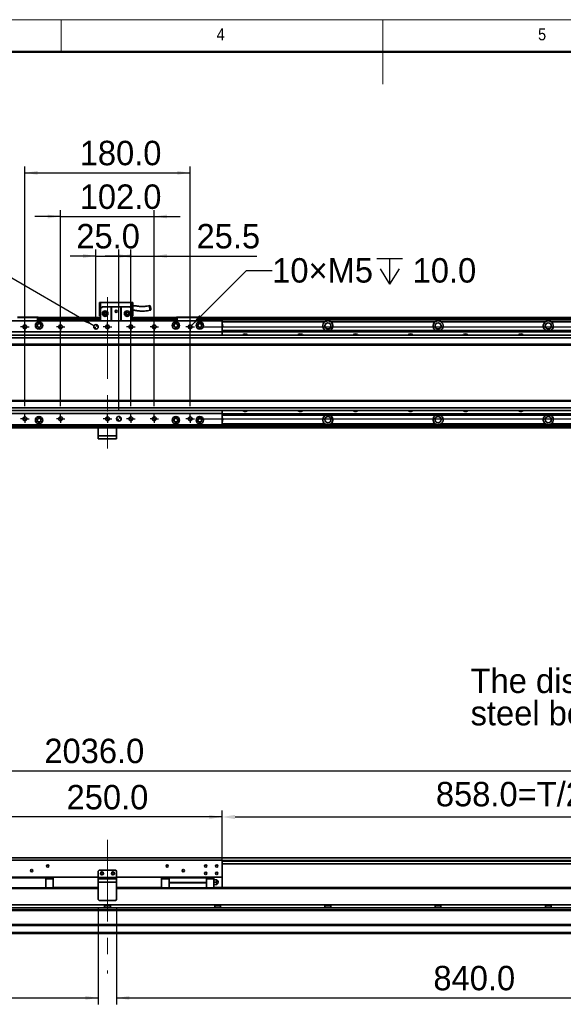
# Model space of a CAD drawing. Header units: millimetres. Extents: x 35 to 2905, y 35 to 2044.
# Tile 5 of 7: x 1075 to 1667, y 972 to 2044. Entities that reach past the tile are written whole.
import ezdxf

# ---------------------------------------------------------------- set-up
doc = ezdxf.new("R2010")
doc.units = ezdxf.units.MM
doc.header["$LTSCALE"] = 7
doc.header["$PDSIZE"] = -1
doc.linetypes.add('CENTERX2', pattern=[20.32, 12.7, -2.54, 2.54, -2.54])
doc.layers.add('黑色实线', color=7, linetype='Continuous')
doc.styles.add('SLDTEXTSTYLE1', font='Gothic.ttf', dxfattribs={"width": 0.913})
doc.styles.add('SLDTEXTSTYLE8', font='txt')
doc.dimstyles.new('SLDDIMSTYLE0', dxfattribs={"dimtxt": 26.6, "dimasz": 14, "dimexe": 0, "dimexo": 0.0625, "dimgap": 6.65, "dimtad": 2, "dimdec": 1, "dimrnd": 1e-09, "dimzin": 4, "dimdsep": 46, "dimtxsty": 'SLDTEXTSTYLE8', "dimsah": 1, "dimcen": 0.09, "dimadec": 0, "dimazin": 1, "dimtfac": 1, "dimtdec": 1, "dimtmove": 0, "dimatfit": 0, "dimfxl": 0, "dimfrac": 2, "dimtolj": 1, "dimtzin": 12, "dimarcsym": 0})
doc.dimstyles.new('SLDDIMSTYLE1', dxfattribs={"dimtxt": 26.6, "dimasz": 14, "dimexe": 0, "dimexo": 0.0625, "dimgap": 6.65, "dimtad": 2, "dimdec": 1, "dimrnd": 1e-09, "dimzin": 12, "dimdsep": 46, "dimtxsty": 'SLDTEXTSTYLE8', "dimsah": 1, "dimcen": 0.09, "dimadec": 0, "dimazin": 3, "dimtfac": 1, "dimtdec": 1, "dimtmove": 0, "dimatfit": 0, "dimfxl": 0, "dimfrac": 2, "dimtolj": 1, "dimtzin": 12, "dimarcsym": 0})
doc.dimstyles.new('SLDDIMSTYLE3', dxfattribs={"dimtxt": 26.6, "dimasz": 14, "dimexe": 0, "dimexo": 0.0625, "dimgap": 6.65, "dimtad": 0, "dimtih": 1, "dimtoh": 1, "dimdec": 1, "dimrnd": 1e-09, "dimzin": 4, "dimdsep": 46, "dimtxsty": 'SLDTEXTSTYLE8', "dimsah": 1, "dimcen": 0, "dimadec": 0, "dimazin": 1, "dimtfac": 1, "dimtdec": 1, "dimtofl": 0, "dimtmove": 0, "dimatfit": 3, "dimfxl": 0, "dimfrac": 2, "dimtolj": 1, "dimtzin": 12, "dimarcsym": 0})
doc.dimstyles.new('SLDDIMSTYLE4', dxfattribs={"dimtxt": 26.6, "dimasz": 14, "dimexe": 0, "dimexo": 0.0625, "dimgap": 6.65, "dimtad": 0, "dimtih": 1, "dimtoh": 1, "dimdec": 1, "dimrnd": 1e-09, "dimzin": 12, "dimdsep": 46, "dimtxsty": 'SLDTEXTSTYLE8', "dimsah": 1, "dimcen": 0, "dimadec": 0, "dimazin": 3, "dimtfac": 1, "dimtdec": 1, "dimtofl": 0, "dimtmove": 0, "dimatfit": 3, "dimfxl": 0, "dimfrac": 2, "dimtolj": 1, "dimtzin": 12, "dimarcsym": 0})
doc.dimstyles.new('SLDDIMSTYLE5', dxfattribs={"dimtxt": 26.6, "dimasz": 14, "dimexe": 0, "dimexo": 0.0625, "dimgap": 6.65, "dimtad": 2, "dimdec": 1, "dimrnd": 1e-09, "dimzin": 4, "dimdsep": 46, "dimtxsty": 'SLDTEXTSTYLE8', "dimsah": 1, "dimcen": 0.09, "dimadec": 0, "dimazin": 1, "dimtfac": 1, "dimtdec": 1, "dimtofl": 0, "dimtmove": 0, "dimatfit": 3, "dimfxl": 0, "dimfrac": 2, "dimtolj": 1, "dimtzin": 12, "dimarcsym": 0})

# ---------------------------------------------------------------- blocks, each defined once
blk = doc.blocks.new('SW_NOTE_4')
at = {"layer": '黑色实线', "color": 0, "char_height": 26.6, "attachment_point": 1, "style": 'SLDTEXTSTYLE8'}
for s, insert in [('The distance between the load plate and the ', (-813.6, 48.5)), ('steel belt protection belt shall be greater than 4mm', (-813.6, 13.3))]:
    blk.add_mtext(s, dxfattribs=dict(at, insert=insert))
blk = doc.blocks.new('_D_7')
at = {"layer": '黑色实线'}
for p, q in [((2258.3, 1709.7), (2258.3, 1737.7)), ((1269.2, 1709.7), (2265.3, 1709.7)), ((2258.3, 1709.7), (2258.3, 1609.7)), ((1269.2, 1609.7), (2265.3, 1609.7)), ((2258.3, 1609.7), (2258.3, 1581.7))]:
    blk.add_line(p, q, dxfattribs=at)
for points in [[(2258.3, 1709.7), (2260.4, 1723.7), (2256.2, 1723.7)], [(2258.3, 1609.7), (2256.2, 1595.7), (2260.4, 1595.7)]]:
    blk.add_solid(points, dxfattribs=at)
at = {"layer": '黑色实线', "insert": (2223.4, 1612.6), "char_height": 26.6, "attachment_point": 1, "rotation": 90, "style": 'SLDTEXTSTYLE8'}
blk.add_mtext('100.0', dxfattribs=at)
blk = doc.blocks.new('SW_SYMBOL_HOLE_DEPTH')
at = {"layer": '黑色实线', "color": 0}
for p, q in [((0, 6125), (5600, 6125)), ((2800, 6125), (2800, 525)), ((700, 3885), (2800, 525)), ((4900, 3885), (2800, 525))]:
    blk.add_line(p, q, dxfattribs=at)
blk = doc.blocks.new('_D_8')
at = {"layer": '黑色实线'}
for p, q in [((1043.9, 1775.5), (1015.9, 1775.5)), ((1155.6, 1711), (1043.9, 1775.5))]:
    blk.add_line(p, q, dxfattribs=at)
blk.add_solid([(1155.6, 1711), (1144.6, 1719.8), (1142.5, 1716.2)], dxfattribs=at)
at = {"layer": '黑色实线', "xscale": 0.004985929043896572, "yscale": 0.004985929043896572, "zscale": 0.004985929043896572}
blk.add_blockref('SW_SYMBOL_HOLE_DEPTH', (930.6, 1757.8), dxfattribs=at)
at = {"layer": '黑色实线', "char_height": 26.6, "attachment_point": 1, "style": 'SLDTEXTSTYLE8'}
for s, insert in [('%%c', (798.6, 1788.5)), ('2×', (755.1, 1788.8)), ('5.0', (839.7, 1788.8)), ('H7', (886.1, 1788.8)), ('7.0', (969.6, 1788.8))]:
    blk.add_mtext(s, dxfattribs=dict(at, insert=insert))
blk = doc.blocks.new('_D_9')
at = {"layer": '黑色实线'}
for p, q in [((1261.8, 1711.2), (1321.7, 1771.1)), ((1321.7, 1771.1), (1349.7, 1771.1))]:
    blk.add_line(p, q, dxfattribs=at)
blk.add_solid([(1261.8, 1711.2), (1273.2, 1719.6), (1270.2, 1722.6)], dxfattribs=at)
at = {"layer": '黑色实线', "xscale": 0.004985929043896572, "yscale": 0.004985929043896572, "zscale": 0.004985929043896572}
blk.add_blockref('SW_SYMBOL_HOLE_DEPTH', (1463.6, 1753.5), dxfattribs=at)
at = {"layer": '黑色实线', "char_height": 26.6, "attachment_point": 1, "style": 'SLDTEXTSTYLE8'}
for s, insert in [('10×M5', (1349.7, 1784.5)), ('10.0', (1502.6, 1784.5))]:
    blk.add_mtext(s, dxfattribs=dict(at, insert=insert))
blk = doc.blocks.new('_D_10')
at = {"layer": '黑色实线'}
for p, q in [((1157.8, 1718.6), (1157.8, 1793.8)), ((1182.8, 1618.6), (1182.8, 1793.8)), ((1157.8, 1786.8), (1129.8, 1786.8)), ((1157.8, 1786.8), (1182.8, 1786.8)), ((1182.8, 1786.8), (1210.8, 1786.8))]:
    blk.add_line(p, q, dxfattribs=at)
for points in [[(1157.8, 1786.8), (1143.8, 1788.9), (1143.8, 1784.7)], [(1182.8, 1786.8), (1196.8, 1784.7), (1196.8, 1788.9)]]:
    blk.add_solid(points, dxfattribs=at)
at = {"layer": '黑色实线', "insert": (1136.4, 1821.7), "char_height": 26.6, "attachment_point": 1, "style": 'SLDTEXTSTYLE8'}
blk.add_mtext('25.0', dxfattribs=at)
blk = doc.blocks.new('_D_11')
at = {"layer": '黑色实线'}
for p, q in [((1119.3, 1623.3), (1119.3, 1836.8)), ((1221.3, 1623.3), (1221.3, 1836.8)), ((1119.3, 1829.8), (1091.3, 1829.8)), ((1119.3, 1829.8), (1221.3, 1829.8)), ((1221.3, 1829.8), (1249.3, 1829.8))]:
    blk.add_line(p, q, dxfattribs=at)
for points in [[(1119.3, 1829.8), (1105.3, 1831.9), (1105.3, 1827.7)], [(1221.3, 1829.8), (1235.3, 1827.7), (1235.3, 1831.9)]]:
    blk.add_solid(points, dxfattribs=at)
at = {"layer": '黑色实线', "insert": (1140.1, 1864.7), "char_height": 26.6, "attachment_point": 1, "style": 'SLDTEXTSTYLE8'}
blk.add_mtext('102.0', dxfattribs=at)
blk = doc.blocks.new('_D_12')
at = {"layer": '黑色实线'}
for p, q in [((1080.3, 1623.3), (1080.3, 1884.3)), ((1080.3, 1877.3), (1260.3, 1877.3)), ((1260.3, 1623.3), (1260.3, 1884.3))]:
    blk.add_line(p, q, dxfattribs=at)
for points in [[(1080.3, 1877.3), (1094.3, 1875.2), (1094.3, 1879.4)], [(1260.3, 1877.3), (1246.3, 1879.4), (1246.3, 1875.2)]]:
    blk.add_solid(points, dxfattribs=at)
at = {"layer": '黑色实线', "insert": (1140.1, 1912.2), "char_height": 26.6, "attachment_point": 1, "style": 'SLDTEXTSTYLE8'}
blk.add_mtext('180.0', dxfattribs=at)
blk = doc.blocks.new('_D_13')
at = {"layer": '黑色实线'}
for p, q in [((1195.8, 1623.3), (1195.8, 1793.8)), ((1221.3, 1623.3), (1221.3, 1793.8)), ((1195.8, 1786.8), (1167.8, 1786.8)), ((1195.8, 1786.8), (1221.3, 1786.8)), ((1221.3, 1786.8), (1332.9, 1786.8))]:
    blk.add_line(p, q, dxfattribs=at)
for points in [[(1195.8, 1786.8), (1181.8, 1788.9), (1181.8, 1784.7)], [(1221.3, 1786.8), (1235.3, 1784.7), (1235.3, 1788.9)]]:
    blk.add_solid(points, dxfattribs=at)
at = {"layer": '黑色实线', "insert": (1267.3, 1821.7), "char_height": 26.6, "attachment_point": 1, "style": 'SLDTEXTSTYLE8'}
blk.add_mtext('25.5', dxfattribs=at)
blk = doc.blocks.new('SW_CENTERMARKSYMBOL_0')
at = {"layer": '黑色实线', "color": 0}
for p, q in [((-2.54, 0), (-4.64, 0)), ((0, 0), (-2.54, 0)), ((0, 2.54), (0, 4.64)), ((0, 0), (0, 2.54)), ((0, 0), (0, -2.54)), ((0, 0), (2.54, 0)), ((2.54, 0), (4.64, 0)), ((0, -2.54), (0, -4.64))]:
    blk.add_line(p, q, dxfattribs=at)
blk = doc.blocks.new('SW_CENTERMARKSYMBOL_1')
at = {"layer": '黑色实线', "color": 0}
for p, q in [((-2.54, 0), (-4.64, 0)), ((0, 0), (-2.54, 0)), ((0, 2.54), (0, 4.64)), ((0, 0), (0, 2.54)), ((0, 0), (0, -2.54)), ((0, 0), (2.54, 0)), ((2.54, 0), (4.64, 0)), ((0, -2.54), (0, -4.64))]:
    blk.add_line(p, q, dxfattribs=at)
blk = doc.blocks.new('SW_CENTERMARKSYMBOL_2')
at = {"layer": '黑色实线', "color": 0}
for p, q in [((-2.54, 0), (-4.64, 0)), ((0, 0), (-2.54, 0)), ((0, 2.54), (0, 4.64)), ((0, 0), (0, 2.54)), ((0, 0), (0, -2.54)), ((0, 0), (2.54, 0)), ((2.54, 0), (4.64, 0)), ((0, -2.54), (0, -4.64))]:
    blk.add_line(p, q, dxfattribs=at)
blk = doc.blocks.new('SW_CENTERMARKSYMBOL_3')
at = {"layer": '黑色实线', "color": 0}
for p, q in [((-2.54, 0), (-4.64, 0)), ((0, 0), (-2.54, 0)), ((0, 2.54), (0, 4.64)), ((0, 0), (0, 2.54)), ((0, 0), (0, -2.54)), ((0, 0), (2.54, 0)), ((2.54, 0), (4.64, 0)), ((0, -2.54), (0, -4.64))]:
    blk.add_line(p, q, dxfattribs=at)
blk = doc.blocks.new('SW_CENTERMARKSYMBOL_4')
at = {"layer": '黑色实线', "color": 0}
for p, q in [((-2.54, 0), (-4.64, 0)), ((0, 0), (-2.54, 0)), ((0, 2.54), (0, 4.64)), ((0, 0), (0, 2.54)), ((0, 0), (0, -2.54)), ((0, 0), (2.54, 0)), ((2.54, 0), (4.64, 0)), ((0, -2.54), (0, -4.64))]:
    blk.add_line(p, q, dxfattribs=at)
blk = doc.blocks.new('SW_CENTERMARKSYMBOL_5')
at = {"layer": '黑色实线', "color": 0}
for p, q in [((-2.54, 0), (-4.64, 0)), ((0, 0), (-2.54, 0)), ((0, 2.54), (0, 4.64)), ((0, 0), (0, 2.54)), ((0, 0), (0, -2.54)), ((0, 0), (2.54, 0)), ((2.54, 0), (4.64, 0)), ((0, -2.54), (0, -4.64))]:
    blk.add_line(p, q, dxfattribs=at)
blk = doc.blocks.new('SW_CENTERMARKSYMBOL_6')
at = {"layer": '黑色实线', "color": 0}
for p, q in [((-2.54, 0), (-4.64, 0)), ((0, 0), (-2.54, 0)), ((0, 2.54), (0, 4.64)), ((0, 0), (0, 2.54)), ((0, 0), (0, -2.54)), ((0, 0), (2.54, 0)), ((2.54, 0), (4.64, 0)), ((0, -2.54), (0, -4.64))]:
    blk.add_line(p, q, dxfattribs=at)
blk = doc.blocks.new('SW_CENTERMARKSYMBOL_7')
at = {"layer": '黑色实线', "color": 0}
for p, q in [((-2.54, 0), (-4.64, 0)), ((0, 0), (-2.54, 0)), ((0, 2.54), (0, 4.64)), ((0, 0), (0, 2.54)), ((0, 0), (0, -2.54)), ((0, 0), (2.54, 0)), ((2.54, 0), (4.64, 0)), ((0, -2.54), (0, -4.64))]:
    blk.add_line(p, q, dxfattribs=at)
blk = doc.blocks.new('SW_CENTERMARKSYMBOL_8')
at = {"layer": '黑色实线', "color": 0}
for p, q in [((-2.54, 0), (-4.64, 0)), ((0, 0), (-2.54, 0)), ((0, 2.54), (0, 4.64)), ((0, 0), (0, 2.54)), ((0, 0), (0, -2.54)), ((0, 0), (2.54, 0)), ((2.54, 0), (4.64, 0)), ((0, -2.54), (0, -4.64))]:
    blk.add_line(p, q, dxfattribs=at)
blk = doc.blocks.new('SW_CENTERMARKSYMBOL_9')
at = {"layer": '黑色实线', "color": 0}
for p, q in [((-2.54, 0), (-4.64, 0)), ((0, 0), (-2.54, 0)), ((0, 2.54), (0, 4.64)), ((0, 0), (0, 2.54)), ((0, 0), (0, -2.54)), ((0, 0), (2.54, 0)), ((2.54, 0), (4.64, 0)), ((0, -2.54), (0, -4.64))]:
    blk.add_line(p, q, dxfattribs=at)
blk = doc.blocks.new('SW_CENTERMARKSYMBOL_10')
at = {"layer": '黑色实线', "color": 0}
for p, q in [((-2.54, 0), (-4.64, 0)), ((0, 0), (-2.54, 0)), ((0, 2.54), (0, 4.64)), ((0, 0), (0, 2.54)), ((0, 0), (0, -2.54)), ((0, 0), (2.54, 0)), ((2.54, 0), (4.64, 0)), ((0, -2.54), (0, -4.64))]:
    blk.add_line(p, q, dxfattribs=at)
blk = doc.blocks.new('SW_CENTERMARKSYMBOL_11')
at = {"layer": '黑色实线', "color": 0}
for p, q in [((-2.54, 0), (-4.64, 0)), ((0, 0), (-2.54, 0)), ((0, 2.54), (0, 4.64)), ((0, 0), (0, 2.54)), ((0, 0), (0, -2.54)), ((0, 0), (2.54, 0)), ((2.54, 0), (4.64, 0)), ((0, -2.54), (0, -4.64))]:
    blk.add_line(p, q, dxfattribs=at)
blk = doc.blocks.new('SW_DOWELSYMBOL_0')
at = {"linetype": 'Continuous', "lineweight": 18}
h = blk.add_hatch(color=0, dxfattribs=at)
edge = h.paths.add_edge_path(flags=0)
edge.add_arc((0, 0), 2.5, 180, 270)
edge.add_line((0, -2.5), (0, 0))
edge.add_line((0, 0), (-2.5, 0))
h = blk.add_hatch(color=0, dxfattribs=at)
edge = h.paths.add_edge_path(flags=0)
edge.add_arc((0, 0), 2.5, 0, 90)
edge.add_line((0, 2.5), (0, 0))
edge.add_line((0, 0), (2.5, 0))
at = {"layer": '黑色实线', "color": 0}
blk.add_circle((0, 0), 2.5, dxfattribs=at)
blk = doc.blocks.new('SW_DOWELSYMBOL_1')
at = {"linetype": 'Continuous', "lineweight": 18}
h = blk.add_hatch(color=0, dxfattribs=at)
edge = h.paths.add_edge_path(flags=0)
edge.add_arc((0, 0), 2.5, 180, 270)
edge.add_line((0, -2.5), (0, 0))
edge.add_line((0, 0), (-2.5, 0))
h = blk.add_hatch(color=0, dxfattribs=at)
edge = h.paths.add_edge_path(flags=0)
edge.add_arc((0, 0), 2.5, 0, 90)
edge.add_line((0, 2.5), (0, 0))
edge.add_line((0, 0), (2.5, 0))
at = {"layer": '黑色实线', "color": 0}
blk.add_circle((0, 0), 2.5, dxfattribs=at)
blk = doc.blocks.new('_D_14')
at = {"layer": '黑色实线'}
for p, q in [((152.3, 1115.8), (152.3, 1233.6)), ((2188.3, 1115.8), (2188.3, 1233.6)), ((152.3, 1226.6), (2188.3, 1226.6))]:
    blk.add_line(p, q, dxfattribs=at)
for points in [[(152.3, 1226.6), (166.3, 1224.5), (166.3, 1228.7)], [(2188.3, 1226.6), (2174.3, 1228.7), (2174.3, 1224.5)]]:
    blk.add_solid(points, dxfattribs=at)
at = {"layer": '黑色实线', "insert": (1101.6, 1261.5), "char_height": 26.6, "attachment_point": 1, "style": 'SLDTEXTSTYLE8'}
blk.add_mtext('2036.0', dxfattribs=at)
blk = doc.blocks.new('_D_16')
at = {"layer": '黑色实线'}
for p, q in [((1045.3, 1138.3), (1045.3, 1183.3)), ((1295.3, 1138.3), (1295.3, 1183.3)), ((1295.3, 1176.3), (1045.3, 1176.3))]:
    blk.add_line(p, q, dxfattribs=at)
for points in [[(1045.3, 1176.3), (1059.3, 1174.2), (1059.3, 1178.4)], [(1295.3, 1176.3), (1281.3, 1178.4), (1281.3, 1174.2)]]:
    blk.add_solid(points, dxfattribs=at)
at = {"layer": '黑色实线', "insert": (1125.8, 1211.2), "char_height": 26.6, "attachment_point": 1, "style": 'SLDTEXTSTYLE8'}
blk.add_mtext('250.0', dxfattribs=at)
blk = doc.blocks.new('_D_17')
at = {"layer": 'Defpoints', "color": 0}
for p in [(2153.3, 1176.3), (1295.3, 1129.4), (2153.3, 1122.6)]:
    blk.add_point(p, dxfattribs=at)
at = {"layer": '黑色实线', "color": 0, "lineweight": -2}
for p, q in [((1295.3, 1129.5), (1295.3, 1176.3)), ((1309.3, 1176.3), (2139.3, 1176.3)), ((2153.3, 1122.7), (2153.3, 1176.3))]:
    blk.add_line(p, q, dxfattribs=at)
at = {"layer": '黑色实线', "color": 0}
for points in [[(1309.3, 1178.6), (1309.3, 1174), (1295.3, 1176.3)], [(2139.3, 1178.6), (2139.3, 1174), (2153.3, 1176.3)]]:
    blk.add_solid(points, dxfattribs=at)
at = {"layer": '黑色实线', "color": 0, "insert": (1668.3, 1214.5), "char_height": 26.6, "attachment_point": 2, "style": 'SLDTEXTSTYLE8'}
blk.add_mtext('\\A1;858.0=T/2+18mm', dxfattribs=at)
blk = doc.blocks.new('_D_18')
at = {"layer": '黑色实线'}
for p, q in [((1160.3, 1077.6), (1160.3, 972.4)), ((320.3, 1069.8), (320.3, 972.4)), ((320.3, 979.4), (1160.3, 979.4))]:
    blk.add_line(p, q, dxfattribs=at)
for points in [[(320.3, 979.4), (334.3, 977.3), (334.3, 981.5)], [(1160.3, 979.4), (1146.3, 981.5), (1146.3, 977.3)]]:
    blk.add_solid(points, dxfattribs=at)
at = {"layer": '黑色实线', "insert": (706.6, 1014.3), "char_height": 26.6, "attachment_point": 1, "style": 'SLDTEXTSTYLE8'}
blk.add_mtext('840.0', dxfattribs=at)
blk = doc.blocks.new('_D_19')
at = {"layer": '黑色实线'}
for p, q in [((1180.3, 1077.6), (1180.3, 972.4)), ((2020.3, 1069.8), (2020.3, 972.4)), ((1180.3, 979.4), (2020.3, 979.4))]:
    blk.add_line(p, q, dxfattribs=at)
for points in [[(1180.3, 979.4), (1194.3, 977.3), (1194.3, 981.5)], [(2020.3, 979.4), (2006.3, 981.5), (2006.3, 977.3)]]:
    blk.add_solid(points, dxfattribs=at)
at = {"layer": '黑色实线', "insert": (1525.2, 1014.3), "char_height": 26.6, "attachment_point": 1, "style": 'SLDTEXTSTYLE8'}
blk.add_mtext('840.0', dxfattribs=at)

msp = doc.modelspace()

# ---------------------------------------------------------------- linework, layer by layer
at = {"color": 7, "linetype": 'Continuous', "lineweight": 18}
for p, q in [((2905, 2044), (35, 2044)), ((1120, 2009), (1120, 2044)), ((1470, 2044), (1470, 1974)), ((70, 2009), (2870, 2009))]:
    msp.add_line(p, q, dxfattribs=at)
at = {"color": 7, "linetype": 'Continuous', "lineweight": 50}
msp.add_line((2870, 2009), (70, 2009), dxfattribs=at)
at = {"color": 7, "linetype": 'Continuous', "lineweight": 35}
for p, q in [((1161.81, 1736.04), (1162.81, 1736.04)), ((1161.81, 1736.04), (1161.81, 1721.64)), ((1162.81, 1729.64), (1162.81, 1736.04)), ((1162.81, 1736.04), (1196.81, 1736.04)), ((1196.81, 1736.04), (1197.81, 1736.04)), ((1196.81, 1736.04), (1196.81, 1729.64)), ((1197.81, 1721.64), (1197.81, 1736.04)), ((1164.81, 1731.64), (1162.81, 1729.64)), ((1162.81, 1729.64), (1162.81, 1716.24)), ((1164.81, 1731.64), (1174.31, 1731.64)), ((1174.31, 1716.24), (1174.31, 1731.64)), ((1174.31, 1731.64), (1174.81, 1731.64)), ((1174.81, 1731.64), (1174.81, 1716.24)), ((1184.81, 1731.64), (1174.81, 1731.64)), ((1184.81, 1716.24), (1184.81, 1731.64)), ((1184.81, 1731.64), (1185.31, 1731.64)), ((1185.31, 1731.64), (1185.31, 1716.24)), ((1185.31, 1731.64), (1194.81, 1731.64)), ((1196.81, 1729.64), (1194.81, 1731.64)), ((1196.81, 1729.64), (1196.81, 1716.24)), ((1295.31, 1716.24), (1045.31, 1716.24)), ((1094.31, 1719.94), (1072.31, 1719.94)), ((1072.43, 1720.24), (1094.18, 1720.24)), ((1094.18, 1720.24), (1095.01, 1720.24)), ((1094.31, 1719.94), (1094.18, 1720.24)), ((1094.31, 1716.24), (1094.31, 1719.94)), ((1095.31, 1719.94), (1094.31, 1719.94)), ((1095.01, 1720.24), (1095.31, 1719.94)), ((1095.31, 1719.94), (1095.31, 1716.24)), ((1162.81, 1719.74), (1095.31, 1719.74)), ((1095.31, 1719.54), (1162.81, 1719.54)), ((1095.31, 1719.34), (1162.81, 1719.34)), ((1162.81, 1719.24), (1095.31, 1719.24)), ((1162.81, 1717.23), (1095.31, 1717.23)), ((1161.81, 1721.64), (1162.81, 1721.64)), ((1196.81, 1721.64), (1197.81, 1721.64)), ((1245.31, 1719.74), (1196.81, 1719.74)), ((1196.81, 1719.54), (1245.31, 1719.54)), ((1196.81, 1719.34), (1245.31, 1719.34)), ((1245.31, 1719.24), (1196.81, 1719.24)), ((1245.31, 1717.23), (1196.81, 1717.23)), ((1245.31, 1719.94), (1245.61, 1720.24)), ((1246.31, 1719.94), (1245.31, 1719.94)), ((1245.31, 1716.24), (1245.31, 1719.94)), ((1245.61, 1720.24), (1246.43, 1720.24)), ((1246.31, 1719.94), (1246.43, 1720.24)), ((1268.31, 1719.94), (1246.31, 1719.94)), ((1246.31, 1719.94), (1246.31, 1716.24)), ((1246.43, 1720.24), (1268.18, 1720.24)), ((1268.31, 1719.94), (1268.18, 1720.24)), ((1268.18, 1720.24), (1269.01, 1720.24)), ((1269.31, 1719.94), (1268.31, 1719.94)), ((1268.31, 1716.24), (1268.31, 1719.94)), ((1269.01, 1720.24), (1269.31, 1719.94)), ((1269.31, 1719.94), (1269.31, 1716.24)), ((2176.31, 1719.74), (1269.31, 1719.74)), ((1269.31, 1719.54), (2060.31, 1719.54)), ((1269.31, 1719.34), (2060.31, 1719.34)), ((2176.31, 1719.24), (1269.31, 1719.24)), ((2176.31, 1717.23), (1269.31, 1717.23)), ((1295.31, 1716.24), (1295.31, 1704.24)), ((1527.14, 1715.23), (1413.48, 1715.23)), ((1647.14, 1715.23), (1533.48, 1715.23)), ((1767.14, 1715.23), (1653.48, 1715.23)), ((1295.31, 1704.24), (1045.31, 1704.24)), ((1295.31, 1705.73), (2170.31, 1705.73)), ((1295.31, 1705.44), (2170.31, 1705.44)), ((1295.31, 1704.54), (2170.31, 1704.54)), ((1295.31, 1704.25), (2170.31, 1704.25)), ((1295.31, 1704.24), (1295.31, 1700.74)), ((2155.81, 1700.74), (184.81, 1700.74)), ((2155.81, 1697.74), (184.81, 1697.74)), ((2155.81, 1690.74), (184.81, 1690.74)), ((184.81, 1689.74), (2155.81, 1689.74)), ((2155.81, 1629.74), (184.81, 1629.74)), ((2155.81, 1628.74), (184.81, 1628.74)), ((2155.81, 1621.74), (184.81, 1621.74)), ((2155.81, 1618.74), (184.81, 1618.74)), ((1295.31, 1618.74), (1295.31, 1615.24)), ((1295.31, 1615.24), (1045.31, 1615.24)), ((1295.31, 1615.24), (1295.31, 1603.24)), ((1295.31, 1615.23), (2170.31, 1615.23)), ((1295.31, 1614.93), (2170.31, 1614.93)), ((1295.31, 1614.04), (2170.31, 1614.04)), ((1295.31, 1613.74), (2170.31, 1613.74)), ((1160.31, 1602.24), (164.31, 1602.24)), ((1160.31, 1599.74), (164.31, 1599.74)), ((1295.31, 1603.24), (1045.31, 1603.24)), ((1160.31, 1601.24), (1160.31, 1603.24)), ((1161.31, 1601.24), (1160.31, 1601.24)), ((1160.31, 1599.74), (1160.31, 1601.24)), ((1180.31, 1599.74), (1160.31, 1599.74)), ((1160.31, 1599.74), (1160.31, 1591.24)), ((1161.31, 1603.24), (1161.31, 1601.24)), ((1179.31, 1601.24), (1161.31, 1601.24)), ((1179.31, 1601.24), (1179.31, 1603.24)), ((1180.31, 1601.24), (1179.31, 1601.24)), ((1180.31, 1603.24), (1180.31, 1601.24)), ((2176.31, 1602.24), (1180.31, 1602.24)), ((1180.31, 1601.24), (1180.31, 1599.74)), ((1180.31, 1599.74), (1180.31, 1591.24)), ((2176.31, 1599.74), (1180.31, 1599.74)), ((1527.14, 1604.24), (1413.48, 1604.24)), ((1647.14, 1604.24), (1533.48, 1604.24)), ((1767.14, 1604.24), (1653.48, 1604.24)), ((1160.31, 1591.24), (1180.31, 1591.24)), ((1160.31, 1587.74), (1160.31, 1591.24)), ((1180.31, 1587.74), (1160.31, 1587.74)), ((1180.31, 1591.24), (1180.31, 1587.74)), ((2155.81, 1131.79), (184.81, 1131.79)), ((1295.31, 1129.44), (1045.31, 1129.44)), ((1295.31, 1129.44), (1295.31, 1110.94)), ((2155.81, 1125.29), (1295.31, 1125.29)), ((1161.31, 1118.44), (1160.31, 1117.44)), ((1160.31, 1117.44), (1160.31, 1110.44)), ((1179.31, 1118.44), (1161.31, 1118.44)), ((1180.31, 1117.44), (1179.31, 1118.44)), ((1180.31, 1117.44), (1180.31, 1110.44)), ((1160.31, 1110.94), (1045.31, 1110.94)), ((1062.56, 1109.94), (1103.06, 1109.94)), ((1103.06, 1109.94), (1103.06, 1110.94)), ((1103.06, 1109.94), (1103.06, 1099.38)), ((1111.31, 1109.84), (1103.06, 1109.84)), ((1103.06, 1108.89), (1111.31, 1108.89)), ((1111.31, 1108.89), (1111.31, 1109.84)), ((1111.31, 1108.89), (1111.31, 1099.38)), ((1160.31, 1110.44), (1180.31, 1110.44)), ((1160.31, 1108.94), (1160.31, 1110.44)), ((1160.31, 1108.94), (1180.31, 1108.94)), ((1160.31, 1105.44), (1160.31, 1108.94)), ((1180.31, 1105.44), (1160.31, 1105.44)), ((1160.31, 1105.44), (1160.31, 1086.44)), ((1295.31, 1110.94), (1180.31, 1110.94)), ((1180.31, 1110.44), (1180.31, 1108.94)), ((1180.31, 1108.94), (1180.31, 1105.44)), ((1180.31, 1105.44), (1180.31, 1086.44)), ((1229.31, 1109.84), (1229.31, 1108.89)), ((1237.56, 1109.84), (1229.31, 1109.84)), ((1237.56, 1108.89), (1229.31, 1108.89)), ((1229.31, 1108.89), (1229.31, 1099.38)), ((1237.56, 1110.94), (1237.56, 1109.94)), ((1278.06, 1109.94), (1237.56, 1109.94)), ((1237.56, 1109.94), (1237.56, 1104.94)), ((1237.56, 1104.94), (1278.06, 1104.94)), ((1237.56, 1104.94), (1237.56, 1104.64)), ((1278.06, 1104.64), (1237.56, 1104.64)), ((1237.56, 1104.64), (1237.56, 1099.38)), ((1278.06, 1109.94), (1278.06, 1110.94)), ((1278.06, 1109.94), (1278.06, 1104.94)), ((1286.31, 1109.84), (1278.06, 1109.84)), ((1286.31, 1108.89), (1278.06, 1108.89)), ((1278.06, 1104.64), (1278.06, 1104.94)), ((1278.06, 1104.64), (1278.06, 1099.38)), ((1286.31, 1108.89), (1286.31, 1109.84)), ((1286.31, 1099.38), (1286.31, 1108.89)), ((1286.31, 1107.94), (1288.62, 1107.94)), ((1286.31, 1105.44), (1288.62, 1105.44)), ((1295.31, 1110.94), (1295.31, 1099.44)), ((1160.31, 1099.38), (164.31, 1099.38)), ((1111.31, 1099.44), (1160.31, 1099.44)), ((1180.31, 1099.44), (1229.31, 1099.44)), ((2176.31, 1099.38), (1180.31, 1099.38)), ((1288.62, 1102.94), (1286.31, 1102.94)), ((1286.31, 1099.44), (2170.31, 1099.44)), ((1160.31, 1086.44), (1161.31, 1085.44)), ((1179.31, 1085.44), (1161.31, 1085.44)), ((1179.31, 1085.44), (1180.31, 1086.44)), ((1974.07, 1074.38), (366.55, 1074.38)), ((1973.31, 1080.84), (367.31, 1080.84)), ((1973.31, 1077.44), (367.31, 1077.44)), ((1167.14, 1080.84), (1167.14, 1077.44)), ((1173.48, 1079.44), (1167.14, 1079.44)), ((1173.48, 1077.44), (1173.48, 1080.84)), ((1287.14, 1080.84), (1287.14, 1077.44)), ((1293.48, 1079.44), (1287.14, 1079.44)), ((1293.48, 1077.44), (1293.48, 1080.84)), ((1407.14, 1080.84), (1407.14, 1077.44)), ((1413.48, 1079.44), (1407.14, 1079.44)), ((1413.48, 1077.44), (1413.48, 1080.84)), ((1527.14, 1080.84), (1527.14, 1077.44)), ((1533.48, 1079.44), (1527.14, 1079.44)), ((1533.48, 1077.44), (1533.48, 1080.84)), ((1647.14, 1080.84), (1647.14, 1077.44)), ((1653.48, 1079.44), (1647.14, 1079.44)), ((1653.48, 1077.44), (1653.48, 1080.84)), ((2176.31, 1059.38), (164.31, 1059.38)), ((2176.31, 1058.38), (164.31, 1058.38)), ((2176.31, 1050.44), (164.31, 1050.44)), ((2176.31, 1049.44), (164.31, 1049.44))]:
    msp.add_line(p, q, dxfattribs=at)
at = {"color": 8, "linetype": 'Continuous', "lineweight": 35}
for p, q in [((1162.81, 1718.74), (1095.31, 1718.74)), ((1245.31, 1718.74), (1196.81, 1718.74)), ((2176.31, 1718.74), (1269.31, 1718.74)), ((1407.14, 1715.23), (1295.31, 1715.23)), ((1160.31, 1600.74), (164.31, 1600.74)), ((2176.31, 1600.74), (1180.31, 1600.74)), ((1407.14, 1604.24), (1295.31, 1604.24)), ((2155.81, 1128.79), (1295.31, 1128.79)), ((2155.81, 1128.29), (1295.31, 1128.29)), ((1160.31, 1098.38), (164.31, 1098.38)), ((2176.31, 1098.38), (1180.31, 1098.38)), ((1973.31, 1075.38), (367.31, 1075.38))]:
    msp.add_line(p, q, dxfattribs=at)
at = {"color": 7, "linetype": 'Continuous', "lineweight": 35}
for centre, radius in [((1167.81, 1724.14), 3), ((1167.81, 1724.14), 1.7), ((1167.81, 1724.14), 1.6), ((1179.81, 1726.64), 1.25), ((1191.81, 1724.14), 3), ((1191.81, 1724.14), 1.7), ((1191.81, 1724.14), 1.6), ((1095.81, 1711.24), 4), ((1244.81, 1711.24), 4), ((1270.81, 1711.24), 4), ((1080.31, 1709.74), 2.1), ((1095.81, 1711.24), 2.25), ((1095.81, 1711.24), 2), ((1119.31, 1709.74), 2.1), ((1157.81, 1709.74), 2.5), ((1170.31, 1709.74), 2.1), ((1195.81, 1709.74), 2.1), ((1221.31, 1709.74), 2.1), ((1244.81, 1711.24), 2.25), ((1244.81, 1711.24), 2), ((1260.31, 1709.74), 2.1), ((1270.81, 1711.24), 2.25), ((1270.81, 1711.24), 2), ((1410.31, 1710.74), 3.3), ((1530.31, 1710.74), 3.3), ((1650.31, 1710.74), 3.3), ((1080.31, 1609.74), 2.1), ((1095.81, 1608.23), 4), ((1095.81, 1608.23), 2.25), ((1095.81, 1608.23), 2), ((1119.31, 1609.74), 2.1), ((1170.31, 1609.74), 2.1), ((1182.81, 1609.74), 2.5), ((1195.81, 1609.74), 2.1), ((1221.31, 1609.74), 2.1), ((1244.81, 1608.23), 4), ((1244.81, 1608.23), 2.25), ((1244.81, 1608.23), 2), ((1260.31, 1609.74), 2.1), ((1270.81, 1608.23), 4), ((1270.81, 1608.23), 2.25), ((1270.81, 1608.23), 2), ((1410.31, 1608.74), 3.3), ((1530.31, 1608.74), 3.3), ((1650.31, 1608.74), 3.3), ((1087.81, 1117.94), 1.25), ((1105.31, 1122.94), 1.25), ((1164.31, 1114.94), 1.7), ((1164.31, 1114.94), 1.25), ((1176.31, 1114.94), 1.7), ((1176.31, 1114.94), 1.25), ((1235.31, 1122.94), 1.25), ((1252.81, 1117.94), 1.25), ((1277.31, 1122.94), 1.25), ((1277.31, 1114.94), 1.25), ((1289.31, 1122.94), 1.25), ((1289.31, 1114.94), 1.25)]:
    msp.add_circle(centre, radius, dxfattribs=at)
for centre, radius, start, end in [((1410.31, 1710.74), 5.5, 125.18979, 245.50882), ((1410.31, 1710.74), 5.5, 294.49118, 54.81021), ((1530.31, 1710.74), 5.5, 125.18979, 245.50882), ((1530.31, 1710.74), 5.5, 294.49118, 54.81021), ((1650.31, 1710.74), 5.5, 125.18979, 245.50882), ((1650.31, 1710.74), 5.5, 294.49118, 54.81021), ((1290.31, 1710.74), 5.5, 335.38002, 24.61998), ((1320.31, 1698.23), 3.75, 41.91572, 138.08428), ((1380.31, 1698.23), 3.75, 41.91572, 138.08428), ((1440.31, 1698.23), 3.75, 41.91572, 138.08428), ((1500.31, 1698.23), 3.75, 41.91572, 138.08428), ((1560.31, 1698.23), 3.75, 41.91572, 138.08428), ((1620.31, 1698.23), 3.75, 41.91572, 138.08428), ((1320.31, 1621.24), 3.75, 221.91572, 318.08428), ((1380.31, 1621.24), 3.75, 221.91572, 318.08428), ((1440.31, 1621.24), 3.75, 221.91572, 318.08428), ((1500.31, 1621.24), 3.75, 221.91572, 318.08428), ((1560.31, 1621.24), 3.75, 221.91572, 318.08428), ((1620.31, 1621.24), 3.75, 221.91572, 318.08428), ((1290.31, 1608.74), 5.5, 335.38002, 24.61998), ((1410.31, 1608.74), 5.5, 114.49118, 234.81021), ((1410.31, 1608.74), 5.5, 305.18979, 65.50882), ((1530.31, 1608.74), 5.5, 114.49118, 234.81021), ((1530.31, 1608.74), 5.5, 305.18979, 65.50882), ((1650.31, 1608.74), 5.5, 114.49118, 234.81021), ((1650.31, 1608.74), 5.5, 305.18979, 65.50882), ((1287.81, 1105.44), 3, 4.42207, 56.61739), ((1287.81, 1105.44), 3, 303.36445, 355.55829), ((1290.71, 1105.44), 0.25, 0, 68.66881), ((1290.71, 1105.44), 0.25, 291.36622, 0)]:
    msp.add_arc(centre, radius, start, end, dxfattribs=at)
for points, knots in [([(1167.6, 1723.01), (1167.47, 1723.03), (1167.21, 1723.07), (1166.87, 1723.3), (1166.61, 1723.61), (1166.46, 1724.02), (1166.45, 1724.46), (1166.58, 1724.9), (1166.84, 1725.27), (1167.09, 1725.43), (1167.2, 1725.51)], [0, 0, 0, 0, 0.1153508, 0.2312449, 0.3517775, 0.4769996, 0.6065117, 0.7402351, 0.8783386, 1, 1, 1, 1]), ([(1167.81, 1722.99), (1167.81, 1722.99), (1167.93, 1722.99), (1168.17, 1723.03), (1168.49, 1723.19), (1168.74, 1723.43), (1168.91, 1723.74), (1168.98, 1724.09), (1168.94, 1724.44), (1168.79, 1724.77), (1168.56, 1725.03), (1168.25, 1725.22), (1167.91, 1725.3), (1167.56, 1725.28), (1167.23, 1725.15), (1166.95, 1724.93), (1166.75, 1724.64), (1166.65, 1724.3), (1166.66, 1723.94), (1166.77, 1723.61), (1166.98, 1723.32), (1167.26, 1723.1), (1167.48, 1723.04), (1167.6, 1723.01)], [0, 0, 0, 0, 0.0017236, 0.0516359, 0.1015579, 0.1514695, 0.2013828, 0.2512966, 0.3012093, 0.3511202, 0.4010423, 0.4509562, 0.5008693, 0.5507724, 0.6006838, 0.6505972, 0.7005204, 0.7504342, 0.8003446, 0.8502579, 0.9001755, 0.9500908, 1, 1, 1, 1]), ([(1168.42, 1725.51), (1168.55, 1725.42), (1168.82, 1725.23), (1169.08, 1724.81), (1169.18, 1724.33), (1169.12, 1723.87), (1168.91, 1723.46), (1168.58, 1723.17), (1168.27, 1723.03), (1168.07, 1723.01), (1168.02, 1723.01)], [0, 0, 0, 0, 0.14077929, 0.28805686, 0.43042684, 0.56793504, 0.70057633, 0.82846249, 0.95159077, 1, 1, 1, 1]), ([(1191.68, 1723), (1191.62, 1723.01), (1191.43, 1723.01), (1191.1, 1723.13), (1190.76, 1723.4), (1190.53, 1723.78), (1190.43, 1724.24), (1190.51, 1724.72), (1190.75, 1725.16), (1191.02, 1725.4), (1191.18, 1725.5), (1191.2, 1725.51)], [0, 0, 0, 0, 0.048831, 0.16801, 0.2919233, 0.420551, 0.5539617, 0.6921667, 0.8349364, 0.9819332, 1, 1, 1, 1]), ([(1192.02, 1723.01), (1192.16, 1723.03), (1192.44, 1723.08), (1192.79, 1723.33), (1193.04, 1723.68), (1193.17, 1724.09), (1193.16, 1724.52), (1193.02, 1724.92), (1192.77, 1725.27), (1192.53, 1725.43), (1192.42, 1725.51)], [0, 0, 0, 0, 0.1248149, 0.2498482, 0.3748494, 0.4998551, 0.6248408, 0.7498305, 0.8748234, 1, 1, 1, 1]), ([(1216.55, 1732.79), (1215.51, 1732.62), (1213.69, 1732.33), (1211.31, 1731.96), (1209.5, 1731.82), (1207.91, 1731.79), (1206.14, 1731.87), (1204.29, 1732.09), (1202.39, 1732.38), (1200.87, 1732.6), (1199.45, 1732.74), (1198.51, 1732.79), (1197.95, 1732.77), (1197.81, 1732.76)], [0, 0, 0, 0, 0.1728182, 0.3012056, 0.3945093, 0.4621949, 0.5502996, 0.6704394, 0.7542687, 0.8531303, 0.9124961, 0.9778851, 1, 1, 1, 1]), ([(1197.81, 1727.75), (1198.18, 1727.77), (1199.06, 1727.81), (1200.44, 1727.63), (1201.85, 1727.43), (1203.13, 1727.23), (1204.23, 1727.09), (1205.18, 1726.98), (1206.43, 1726.87), (1208.26, 1726.79), (1210.86, 1726.89), (1213.86, 1727.31), (1215.99, 1727.66), (1217.12, 1727.84)], [0, 0, 0, 0, 0.0561686, 0.13505173, 0.20937456, 0.27583391, 0.33263949, 0.37884028, 0.42168044, 0.52248956, 0.65604045, 0.81859059, 1, 1, 1, 1]), ([(1216.17, 1731.63), (1216.19, 1731.88), (1216.25, 1732.37), (1216.43, 1732.78), (1216.65, 1732.82), (1216.88, 1732.54), (1217.1, 1732.03), (1217.28, 1731.34), (1217.42, 1730.53), (1217.5, 1729.69), (1217.5, 1728.91), (1217.43, 1728.29), (1217.29, 1727.9), (1217.09, 1727.81), (1216.89, 1727.92), (1216.7, 1728.26), (1216.53, 1728.79), (1216.38, 1729.53), (1216.27, 1730.27), (1216.2, 1730.82), (1216.17, 1731.07), (1216.16, 1731.16), (1216.16, 1731.18), (1216.15, 1731.26), (1216.16, 1731.41), (1216.16, 1731.54), (1216.17, 1731.63)], [0, 0, 0, 0, 0.0648176, 0.12977866, 0.18973143, 0.24261829, 0.29441384, 0.34624401, 0.39872432, 0.45220009, 0.50660142, 0.56145252, 0.61605138, 0.66977204, 0.72706948, 0.76537701, 0.80369073, 0.85890968, 0.91422873, 0.94955472, 0.96400166, 0.96485075, 0.96575881, 0.96871014, 0.98052814, 1, 1, 1, 1]), ([(1191.6, 1723.01), (1191.46, 1723.05), (1191.22, 1723.12), (1190.95, 1723.36), (1190.78, 1723.6), (1190.68, 1723.87), (1190.65, 1724.08), (1190.66, 1724.21), (1190.66, 1724.24), (1190.66, 1724.24), (1190.66, 1724.24), (1190.66, 1724.25), (1190.66, 1724.25), (1190.66, 1724.25)], [0, 0, 0, 0, 0.2369266, 0.4417089, 0.6142332, 0.7545031, 0.9380805, 0.9829688, 0.989787, 0.9952054, 0.9975506, 0.9997681, 1, 1, 1, 1]), ([(1413.48, 1715.23), (1413.02, 1715.5), (1412.07, 1716.06), (1410.39, 1716.32), (1408.64, 1716.1), (1407.64, 1715.52), (1407.14, 1715.23)], [0, 0, 0, 0, 0.2356941, 0.4864639, 0.7448509, 1, 1, 1, 1]), ([(1533.48, 1715.23), (1533.02, 1715.5), (1532.07, 1716.06), (1530.39, 1716.32), (1528.64, 1716.1), (1527.64, 1715.52), (1527.14, 1715.23)], [0, 0, 0, 0, 0.2356941, 0.4864639, 0.7448509, 1, 1, 1, 1]), ([(1653.48, 1715.23), (1653.02, 1715.5), (1652.07, 1716.06), (1650.39, 1716.32), (1648.64, 1716.1), (1647.64, 1715.52), (1647.14, 1715.23)], [0, 0, 0, 0, 0.2356941, 0.4864639, 0.7448509, 1, 1, 1, 1]), ([(1407.14, 1604.24), (1407.6, 1603.97), (1408.55, 1603.42), (1410.23, 1603.16), (1411.97, 1603.37), (1412.98, 1603.95), (1413.48, 1604.24)], [0, 0, 0, 0, 0.2356941, 0.4864639, 0.7448509, 1, 1, 1, 1]), ([(1527.14, 1604.24), (1527.6, 1603.97), (1528.55, 1603.42), (1530.23, 1603.16), (1531.97, 1603.37), (1532.98, 1603.95), (1533.48, 1604.24)], [0, 0, 0, 0, 0.2356941, 0.4864639, 0.7448509, 1, 1, 1, 1]), ([(1647.14, 1604.24), (1647.6, 1603.97), (1648.55, 1603.42), (1650.23, 1603.16), (1651.97, 1603.37), (1652.98, 1603.95), (1653.48, 1604.24)], [0, 0, 0, 0, 0.2356941, 0.4864639, 0.7448509, 1, 1, 1, 1]), ([(1288.62, 1107.94), (1288.78, 1107.85), (1289.08, 1107.66), (1289.38, 1107.24), (1289.5, 1106.76), (1289.43, 1106.27), (1289.17, 1105.83), (1288.87, 1105.57), (1288.67, 1105.46), (1288.62, 1105.44)], [0, 0, 0, 0, 0.1597174, 0.3194232, 0.4791362, 0.6388479, 0.7985612, 0.9582653, 1, 1, 1, 1]), ([(1289.46, 1107.94), (1289.45, 1107.94), (1289.43, 1107.94), (1289.17, 1107.94), (1288.87, 1107.94), (1288.67, 1107.94), (1288.62, 1107.94)], [0, 0, 0, 0, 0.27593417, 0.59613924, 0.91632796, 1, 1, 1, 1]), ([(1288.62, 1105.44), (1288.78, 1105.35), (1289.08, 1105.16), (1289.38, 1104.74), (1289.5, 1104.26), (1289.43, 1103.77), (1289.17, 1103.33), (1288.87, 1103.07), (1288.67, 1102.96), (1288.62, 1102.94)], [0, 0, 0, 0, 0.15971742, 0.31942335, 0.47913692, 0.63884861, 0.79856154, 0.95826604, 1, 1, 1, 1]), ([(1290.8, 1105.21), (1290.8, 1105.21), (1290.8, 1105.22), (1290.8, 1105.26), (1290.8, 1105.32), (1290.8, 1105.39), (1290.8, 1105.47), (1290.8, 1105.55), (1290.8, 1105.61), (1290.8, 1105.66), (1290.8, 1105.67), (1290.8, 1105.68), (1290.8, 1105.68)], [0, 0, 0, 0, 0.1074339, 0.2148616, 0.3222907, 0.4297207, 0.5371504, 0.6445851, 0.7520172, 0.8594458, 0.9668743, 1, 1, 1, 1]), ([(1288.62, 1102.94), (1288.78, 1102.94), (1289.09, 1102.94), (1289.36, 1102.94), (1289.49, 1102.94), (1289.46, 1102.94), (1289.46, 1102.94)], [0, 0, 0, 0, 0.3188159, 0.63761, 0.9564167, 1, 1, 1, 1])]:
    msp.add_open_spline(points, degree=3, knots=knots, dxfattribs=at)
at = {"layer": '黑色实线', "linetype": 'CENTERX2', "lineweight": 18}
for p, q in [((1170.31, 1742.19), (1170.31, 1577.29)), ((1170.31, 1151.39), (1170.31, 1005.79))]:
    msp.add_line(p, q, dxfattribs=at)

# ---------------------------------------------------------------- block references
at = {"layer": '黑色实线'}
for name, p in [('SW_CENTERMARKSYMBOL_0', (1080.31, 1709.74)), ('SW_CENTERMARKSYMBOL_1', (1119.31, 1709.74)), ('SW_DOWELSYMBOL_0', (1157.81, 1709.74)), ('SW_CENTERMARKSYMBOL_2', (1170.31, 1709.74)), ('SW_CENTERMARKSYMBOL_3', (1195.81, 1709.74)), ('SW_CENTERMARKSYMBOL_4', (1221.31, 1709.74)), ('SW_CENTERMARKSYMBOL_5', (1260.31, 1709.74)), ('SW_CENTERMARKSYMBOL_11', (1080.31, 1609.74)), ('SW_CENTERMARKSYMBOL_10', (1119.31, 1609.74)), ('SW_CENTERMARKSYMBOL_9', (1170.31, 1609.74)), ('SW_DOWELSYMBOL_1', (1182.81, 1609.74)), ('SW_CENTERMARKSYMBOL_8', (1195.81, 1609.74)), ('SW_CENTERMARKSYMBOL_7', (1221.31, 1609.74)), ('SW_CENTERMARKSYMBOL_6', (1260.31, 1609.74)), ('SW_NOTE_4', (2379.31, 1289.33))]:
    msp.add_blockref(name, p, dxfattribs=at)

# ---------------------------------------------------------------- texts
at = {"color": 7, "linetype": 'Continuous', "lineweight": 0, "char_height": 12.96, "attachment_point": 1, "style": 'SLDTEXTSTYLE1'}
for s, insert in [('4', (1289.17, 2034.52)), ('5', (1639.17, 2034.52))]:
    msp.add_mtext(s, dxfattribs=dict(at, insert=insert))

# ---------------------------------------------------------------- dimensions: what is measured, and where the dimension line sits
at = {"layer": '黑色实线'}
for base, p1, p2, dimstyle, picture, middle in [((1260.31, 1877.33), (1080.31, 1614.38), (1260.31, 1614.38), 'SLDDIMSTYLE5', '_D_12', (1182.52, 1877.33)), ((1221.31, 1829.82), (1119.31, 1614.38), (1221.31, 1614.38), 'SLDDIMSTYLE0', '_D_11', (1182.52, 1829.82)), ((1182.81, 1786.84), (1157.81, 1709.74), (1182.81, 1609.74), 'SLDDIMSTYLE0', '_D_10', (1169.15, 1786.84)), ((1221.31, 1786.84), (1195.81, 1614.38), (1221.31, 1614.38), 'SLDDIMSTYLE1', '_D_13', (1300.08, 1786.84)), ((2188.31, 1226.56), (152.31, 1106.94), (2188.31, 1106.94), 'SLDDIMSTYLE5', '_D_14', (1153.58, 1226.56)), ((1045.31, 1176.29), (1295.31, 1129.44), (1045.31, 1129.44), 'SLDDIMSTYLE5', '_D_16', (1168.19, 1176.29)), ((1160.31, 979.44), (320.31, 1078.74), (1160.31, 1086.44), 'SLDDIMSTYLE5', '_D_18', (748.99, 979.44)), ((2020.31, 979.44), (1180.31, 1086.44), (2020.31, 1078.74), 'SLDDIMSTYLE5', '_D_19', (1567.57, 979.44))]:
    dim = msp.add_linear_dim(base=base, p1=p1, p2=p2, dimstyle=dimstyle, dxfattribs=at)
    dim.commit()
    dim.dimension.update_dxf_attribs({"geometry": picture, "text_midpoint": middle, "dimtype": 160})
dim = msp.add_diameter_dim_2p(p1=(1159.97, 1708.49), p2=(1155.64, 1710.99), text='2×<>H7{\\fGDT;x}7.0', dimstyle='SLDDIMSTYLE3', dxfattribs=at)
dim.commit()
dim.dimension.update_dxf_attribs({"geometry": '_D_8', "text_midpoint": (885.51, 1775.51), "dimtype": 163})
dim = msp.add_diameter_dim_2p(p1=(1258.82, 1708.25), p2=(1261.79, 1711.22), text='10×M5{\\fGDT;x}10.0', dimstyle='SLDDIMSTYLE4', override={"dimpost": '<>'}, dxfattribs=at)
dim.commit()
dim.dimension.update_dxf_attribs({"geometry": '_D_9', "text_midpoint": (1458.88, 1771.08), "dimtype": 163})
dim = msp.add_linear_dim(base=(2258.31, 1609.74), p1=(1260.31, 1709.74), p2=(1260.31, 1609.74), angle=90, dimstyle='SLDDIMSTYLE0', dxfattribs=at)
dim.commit()
dim.dimension.update_dxf_attribs({"geometry": '_D_7', "text_midpoint": (2258.31, 1655), "dimtype": 160})
dim = msp.add_linear_dim(base=(2153.31, 1176.29), p1=(1295.31, 1129.44), p2=(2153.31, 1122.64), text='<>=T/2+18mm', dimstyle='SLDDIMSTYLE5', dxfattribs=at)
dim.commit()
dim.dimension.update_dxf_attribs({"geometry": '_D_17', "text_midpoint": (1668.33, 1176.29), "dimtype": 160})

doc.saveas('drawing.dxf')
